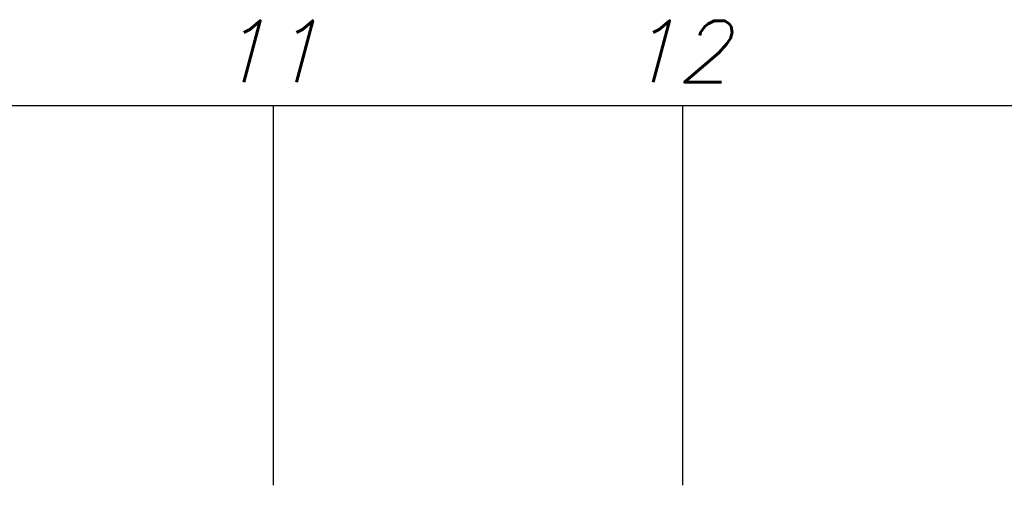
# Model space of a CAD drawing. Extents: x -135 to 10, y 84 to 175.
# Tile 28 of 53: x -34 to -20, y 122 to 129. Entities that reach past the tile are written whole.
import ezdxf

# ---------------------------------------------------------------- set-up
doc = ezdxf.new("R2010")
doc.units = 0
doc.header["$LTSCALE"] = 1.5
doc.header["$MEASUREMENT"] = 0
doc.layers.add('HULL', color=7, linetype='CONTINUOUS')
doc.styles.add('ENGR', font='Romans', dxfattribs={"oblique": 15})

msp = doc.modelspace()

# ---------------------------------------------------------------- linework, layer by layer
at = {"layer": 'HULL', "color": 1}
for p, q in [((-96.578, 127.681), (-6.578, 127.681)), ((-30.578, 122.115), (-30.578, 127.681)), ((-24.578, 122.115), (-24.578, 127.681))]:
    msp.add_line(p, q, dxfattribs=at)

# ---------------------------------------------------------------- texts
at = {"layer": 'HULL', "color": 1, "style": 'ENGR', "oblique": 15}
for s, p in [('11', (-31.438, 128.022)), ('12', (-25.438, 128.022))]:
    msp.add_text(s, height=0.9, dxfattribs=at).set_placement(p)

doc.saveas('drawing.dxf')
